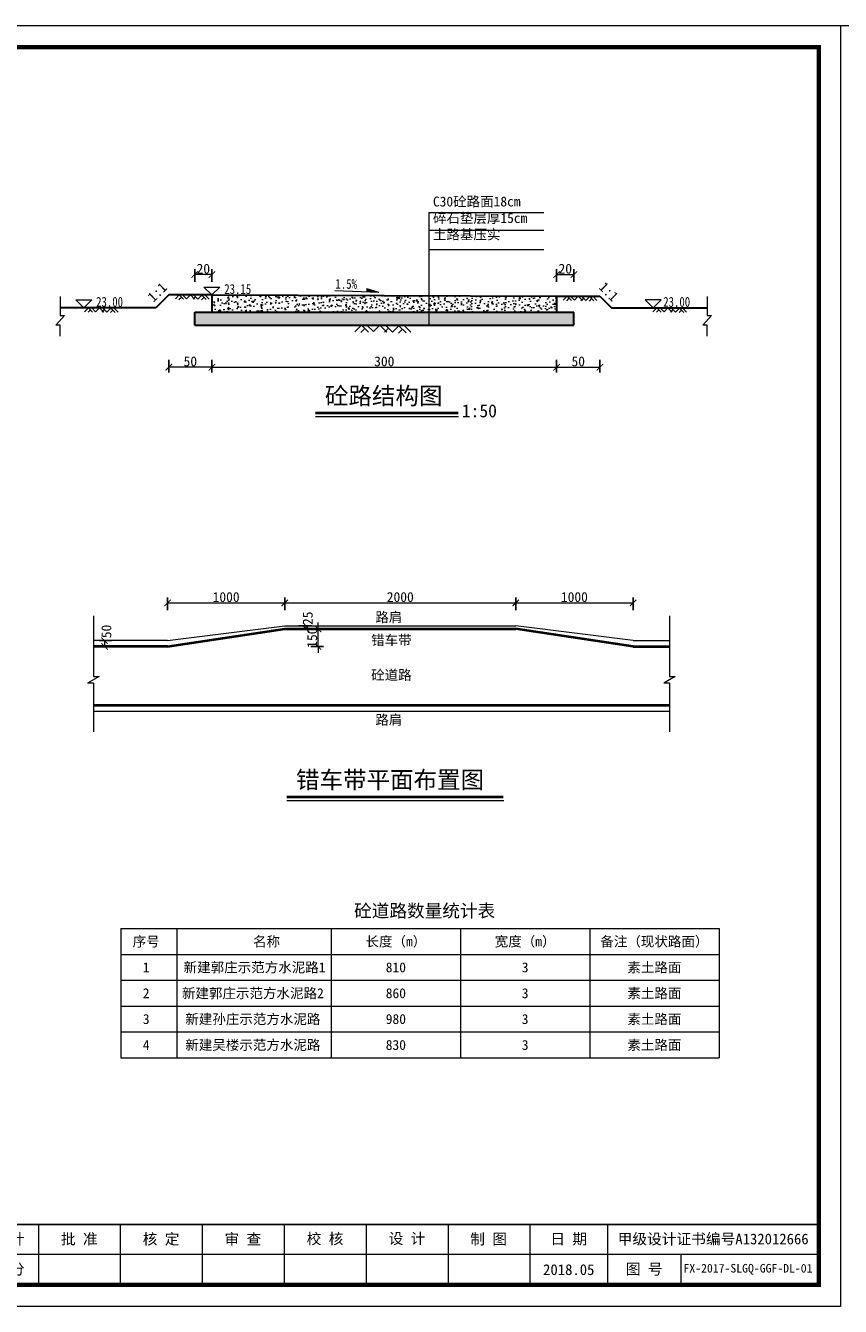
# Model space of a CAD drawing. Extents: x -27255 to 1448651, y 31034 to 8081248.
# Tile 30 of 198: x 583516 to 583705, y 3856468 to 3856765. Entities that reach past the tile are written whole.
import ezdxf
from ezdxf.enums import TextEntityAlignment as Align

# ---------------------------------------------------------------- set-up
doc = ezdxf.new("R2010")
doc.units = 0
doc.header["$PDMODE"] = 32
doc.header["$PDSIZE"] = 0.2
doc.layers.get('0').update_dxf_attribs({"linetype": 'CONTINUOUS'})
doc.layers.get('Defpoints').update_dxf_attribs({"linetype": 'CONTINUOUS'})
for name, color, linetype, lineweight in [('0.09标注线', 3, 'CONTINUOUS', 9), ('0.13填充', 8, 'CONTINUOUS', 9), ('0.13文字', 3, 'CONTINUOUS', 13), ('0.15黄', 50, 'CONTINUOUS', 15), ('0.30粗线', 7, 'CONTINUOUS', 30), ('图框', 7, 'CONTINUOUS', 20), ('文字', 7, 'CONTINUOUS', 15), ('粗实线', 1, 'CONTINUOUS', 40), ('细实线', 3, 'CONTINUOUS', 20)]:
    doc.layers.add(name, color=color, linetype=linetype, lineweight=lineweight)
doc.styles.add('-仿宋_GB2312', font='FangSong_GB2312.ttf')
doc.styles.add('LYJFS', font='times.ttf', dxfattribs={"width": 0.7})
doc.styles.add('仿宋', font='FangSong_GB2312.ttf', dxfattribs={"width": 0.7})
doc.styles.add('宋体', font='FangSong_GB2312.ttf')
doc.dimstyles.new('副本 (2) STANDARD', dxfattribs={"dimscale": 0, "dimtxt": 2.3, "dimasz": 1.5, "dimexe": 1.25, "dimexo": 1.5, "dimgap": 0.2, "dimtad": 1, "dimdec": 1, "dimzin": 0, "dimdsep": 46, "dimtxsty": '-仿宋_GB2312', "dimblk": 'ARCHTICK', "dimcen": 0.09, "dimadec": 0, "dimazin": 0, "dimtfac": 1, "dimtdec": 1, "dimtix": 1, "dimtmove": 2, "dimatfit": 3, "dimfxl": 1.7, "dimfxlon": 1, "dimtolj": 1, "dimtzin": 0, "dimlwd": 9, "dimarcsym": 0})
pattern_1 = [(50, (583555.6497, 3856695.6906), (2.73277, -0.239086), [0.28575, -3.14325]), (355, (583555.6497, 3856695.6906), (-0.52864, 2.86585), [0.2286, -2.5146]), (100.451, (583555.8774, 3856695.6707), (2.20414, 2.62675), [0.24285, -2.67135]), (46.184, (583555.6497, 3856696.4526), (4.06619, -0.63063), [0.42862, -4.71487]), (96.6356, (583555.9885, 3856696.4), (3.56106, 3.71138), [0.36428, -4.00702]), (351.184, (583555.6497, 3856696.4526), (3.56107, 3.71138), [0.3429, -3.7719]), (21, (583556.0307, 3856696.2621), (2.274223, -1.53398), [0.28575, -3.14325]), (326, (583556.0307, 3856696.262), (0.92703, 2.76282), [0.2286, -2.5146]), (71.4514, (583556.2202, 3856696.1343), (3.20125, 1.22884), [0.24285, -2.67135]), (37.5, (583555.6497, 3856695.6906), (0.046329, 1.268326), [0, -2.48412, 0, -2.5527, 0, -2.524125]), (7.5, (583555.6497, 3856695.6906), (1.002295, 1.502709), [0, -1.45542, 0, -2.42697, 0, -0.962025]), (327.5, (583554.8001, 3856695.6906), (2.033859, -0.085931), [0, -0.9525, 0, -2.9718, 0, -3.94335]), (317.5, (583554.419, 3856695.6906), (2.221938, 0.381397), [0, -1.23825, 0, -1.97358, 0, -2.80035])]

# ---------------------------------------------------------------- blocks, each defined once
blk = doc.blocks.new('_ARCHTICK')
at = {"color": 0, "linetype": 'ByBlock', "const_width": 0.15}
blk.add_lwpolyline([(-0.5, -0.5), (0.5, 0.5)], dxfattribs=at)
blk = doc.blocks.new('*D673')
at = {"layer": '0.09标注线', "color": 0, "lineweight": -2}
for p, q in [((583559.65, 3856687.61), (583559.65, 3856684.66)), ((583639.65, 3856687.61), (583639.65, 3856684.66))]:
    blk.add_line(p, q, dxfattribs=at)
at = {"layer": '0.09标注线', "color": 0, "lineweight": 9}
blk.add_line((583559.65, 3856685.91), (583639.65, 3856685.91), dxfattribs=at)
at = {"layer": 'Defpoints', "color": 0, "lineweight": 13}
for p in [(583559.65, 3856702.67), (583639.65, 3856702.38), (583639.65, 3856685.91)]:
    blk.add_point(p, dxfattribs=at)
at = {"layer": '0.09标注线', "color": 0, "lineweight": 9, "xscale": 1.5, "yscale": 1.5, "zscale": 1.5, "rotation": 180}
blk.add_blockref('_ARCHTICK', (583559.65, 3856685.91), dxfattribs=at)
at = {"layer": '0.09标注线', "color": 0, "lineweight": 9, "xscale": 1.5, "yscale": 1.5, "zscale": 1.5}
blk.add_blockref('_ARCHTICK', (583639.65, 3856685.91), dxfattribs=at)
at = {"layer": '0.09标注线', "color": 0, "insert": (583599.65, 3856687.26), "char_height": 2.3, "attachment_point": 5, "style": '-仿宋_GB2312'}
blk.add_mtext('\\A1;300', dxfattribs=at)
blk = doc.blocks.new('*D674')
at = {"layer": '0.09标注线', "color": 0, "lineweight": -2}
for p, q in [((583549.63, 3856687.61), (583549.63, 3856684.66)), ((583559.65, 3856687.61), (583559.65, 3856684.66))]:
    blk.add_line(p, q, dxfattribs=at)
at = {"layer": '0.09标注线', "color": 0, "lineweight": 9}
blk.add_line((583559.65, 3856685.91), (583549.63, 3856685.91), dxfattribs=at)
at = {"layer": 'Defpoints', "color": 0, "lineweight": 13}
for p in [(583549.63, 3856702.67), (583559.65, 3856702.67), (583549.63, 3856685.91)]:
    blk.add_point(p, dxfattribs=at)
at = {"layer": '0.09标注线', "color": 0, "lineweight": 9, "xscale": 1.5, "yscale": 1.5, "zscale": 1.5, "rotation": 180}
blk.add_blockref('_ARCHTICK', (583549.63, 3856685.91), dxfattribs=at)
at = {"layer": '0.09标注线', "color": 0, "lineweight": 9, "xscale": 1.5, "yscale": 1.5, "zscale": 1.5}
blk.add_blockref('_ARCHTICK', (583559.65, 3856685.91), dxfattribs=at)
at = {"layer": '0.09标注线', "color": 0, "insert": (583554.64, 3856687.26), "char_height": 2.3, "attachment_point": 5, "style": '-仿宋_GB2312'}
blk.add_mtext('\\A1;50', dxfattribs=at)
blk = doc.blocks.new('*D675')
at = {"layer": '0.09标注线', "color": 0, "lineweight": -2}
for p, q in [((583639.65, 3856687.61), (583639.65, 3856684.66)), ((583649.67, 3856687.61), (583649.67, 3856684.66))]:
    blk.add_line(p, q, dxfattribs=at)
at = {"layer": '0.09标注线', "color": 0, "lineweight": 9}
blk.add_line((583639.65, 3856685.91), (583649.67, 3856685.91), dxfattribs=at)
at = {"layer": 'Defpoints', "color": 0, "lineweight": 13}
for p in [(583639.65, 3856702.38), (583649.67, 3856702.38), (583649.67, 3856685.91)]:
    blk.add_point(p, dxfattribs=at)
at = {"layer": '0.09标注线', "color": 0, "lineweight": 9, "xscale": 1.5, "yscale": 1.5, "zscale": 1.5, "rotation": 180}
blk.add_blockref('_ARCHTICK', (583639.65, 3856685.91), dxfattribs=at)
at = {"layer": '0.09标注线', "color": 0, "lineweight": 9, "xscale": 1.5, "yscale": 1.5, "zscale": 1.5}
blk.add_blockref('_ARCHTICK', (583649.67, 3856685.91), dxfattribs=at)
at = {"layer": '0.09标注线', "color": 0, "insert": (583644.66, 3856687.26), "char_height": 2.3, "attachment_point": 5, "style": '-仿宋_GB2312'}
blk.add_mtext('\\A1;50', dxfattribs=at)
blk = doc.blocks.new('*D679')
at = {"layer": '0.09标注线', "color": 0, "lineweight": -2}
for p, q in [((583555.65, 3856705.71), (583555.65, 3856708.66)), ((583559.65, 3856705.71), (583559.65, 3856708.66))]:
    blk.add_line(p, q, dxfattribs=at)
at = {"layer": '0.09标注线', "color": 0, "lineweight": 9}
blk.add_line((583559.65, 3856707.41), (583555.65, 3856707.41), dxfattribs=at)
at = {"layer": 'Defpoints', "color": 0, "lineweight": 13}
for p in [(583555.65, 3856707.41), (583555.65, 3856698.67), (583559.65, 3856694.96)]:
    blk.add_point(p, dxfattribs=at)
at = {"layer": '0.09标注线', "color": 0, "lineweight": 9, "xscale": 1.5, "yscale": 1.5, "zscale": 1.5, "rotation": 180}
blk.add_blockref('_ARCHTICK', (583555.65, 3856707.41), dxfattribs=at)
at = {"layer": '0.09标注线', "color": 0, "lineweight": 9, "xscale": 1.5, "yscale": 1.5, "zscale": 1.5}
blk.add_blockref('_ARCHTICK', (583559.65, 3856707.41), dxfattribs=at)
at = {"layer": '0.09标注线', "color": 0, "insert": (583557.65, 3856708.76), "char_height": 2.3, "attachment_point": 5, "style": '-仿宋_GB2312'}
blk.add_mtext('\\A1;20', dxfattribs=at)
blk = doc.blocks.new('*D680')
at = {"layer": '0.09标注线', "color": 0, "lineweight": -2}
for p, q in [((583639.65, 3856705.71), (583639.65, 3856708.66)), ((583643.65, 3856705.71), (583643.65, 3856708.66))]:
    blk.add_line(p, q, dxfattribs=at)
at = {"layer": '0.09标注线', "color": 0, "lineweight": 9}
blk.add_line((583639.65, 3856707.41), (583643.65, 3856707.41), dxfattribs=at)
at = {"layer": 'Defpoints', "color": 0, "lineweight": 13}
for p in [(583643.65, 3856707.41), (583639.65, 3856698.67), (583643.65, 3856698.67)]:
    blk.add_point(p, dxfattribs=at)
at = {"layer": '0.09标注线', "color": 0, "lineweight": 9, "xscale": 1.5, "yscale": 1.5, "zscale": 1.5, "rotation": 180}
blk.add_blockref('_ARCHTICK', (583639.65, 3856707.41), dxfattribs=at)
at = {"layer": '0.09标注线', "color": 0, "lineweight": 9, "xscale": 1.5, "yscale": 1.5, "zscale": 1.5}
blk.add_blockref('_ARCHTICK', (583643.65, 3856707.41), dxfattribs=at)
at = {"layer": '0.09标注线', "color": 0, "insert": (583641.65, 3856708.76), "char_height": 2.3, "attachment_point": 5, "style": '-仿宋_GB2312'}
blk.add_mtext('\\A1;20', dxfattribs=at)
blk = doc.blocks.new('*D681')
at = {"layer": '0.09标注线', "color": 0, "lineweight": -2}
for p, q in [((583549.33, 3856629.52), (583549.33, 3856632.47)), ((583576.55, 3856629.52), (583576.55, 3856632.47))]:
    blk.add_line(p, q, dxfattribs=at)
at = {"layer": '0.09标注线', "color": 0, "lineweight": 9}
blk.add_line((583549.33, 3856631.22), (583576.55, 3856631.22), dxfattribs=at)
at = {"layer": 'Defpoints', "color": 0, "lineweight": 13}
for p in [(583576.55, 3856631.22), (583576.55, 3856625.87), (583549.33, 3856622.47)]:
    blk.add_point(p, dxfattribs=at)
at = {"layer": '0.09标注线', "color": 0, "lineweight": 9, "xscale": 1.5, "yscale": 1.5, "zscale": 1.5, "rotation": 180}
blk.add_blockref('_ARCHTICK', (583549.33, 3856631.22), dxfattribs=at)
at = {"layer": '0.09标注线', "color": 0, "lineweight": 9, "xscale": 1.5, "yscale": 1.5, "zscale": 1.5}
blk.add_blockref('_ARCHTICK', (583576.55, 3856631.22), dxfattribs=at)
at = {"layer": '0.09标注线', "color": 0, "insert": (583562.94, 3856632.57), "char_height": 2.3, "attachment_point": 5, "style": '-仿宋_GB2312'}
blk.add_mtext('\\A1;1000', dxfattribs=at)
blk = doc.blocks.new('*D682')
at = {"layer": '0.09标注线', "color": 0, "lineweight": -2}
for p, q in [((583576.55, 3856629.52), (583576.55, 3856632.47)), ((583630.16, 3856629.52), (583630.16, 3856632.47))]:
    blk.add_line(p, q, dxfattribs=at)
at = {"layer": '0.09标注线', "color": 0, "lineweight": 9}
blk.add_line((583576.55, 3856631.22), (583630.16, 3856631.22), dxfattribs=at)
at = {"layer": 'Defpoints', "color": 0, "lineweight": 13}
for p in [(583630.16, 3856631.22), (583576.55, 3856625.87), (583630.16, 3856625.87)]:
    blk.add_point(p, dxfattribs=at)
at = {"layer": '0.09标注线', "color": 0, "lineweight": 9, "xscale": 1.5, "yscale": 1.5, "zscale": 1.5, "rotation": 180}
blk.add_blockref('_ARCHTICK', (583576.55, 3856631.22), dxfattribs=at)
at = {"layer": '0.09标注线', "color": 0, "lineweight": 9, "xscale": 1.5, "yscale": 1.5, "zscale": 1.5}
blk.add_blockref('_ARCHTICK', (583630.16, 3856631.22), dxfattribs=at)
at = {"layer": '0.09标注线', "color": 0, "insert": (583603.36, 3856632.57), "char_height": 2.3, "attachment_point": 5, "style": '-仿宋_GB2312'}
blk.add_mtext('\\A1;2000', dxfattribs=at)
blk = doc.blocks.new('*D683')
at = {"layer": '0.09标注线', "color": 0, "lineweight": -2}
for p, q in [((583630.16, 3856629.52), (583630.16, 3856632.47)), ((583657.39, 3856629.52), (583657.39, 3856632.47))]:
    blk.add_line(p, q, dxfattribs=at)
at = {"layer": '0.09标注线', "color": 0, "lineweight": 9}
blk.add_line((583630.16, 3856631.22), (583657.39, 3856631.22), dxfattribs=at)
at = {"layer": 'Defpoints', "color": 0, "lineweight": 13}
for p in [(583657.39, 3856631.22), (583630.16, 3856625.87), (583657.39, 3856622.47)]:
    blk.add_point(p, dxfattribs=at)
at = {"layer": '0.09标注线', "color": 0, "lineweight": 9, "xscale": 1.5, "yscale": 1.5, "zscale": 1.5, "rotation": 180}
blk.add_blockref('_ARCHTICK', (583630.16, 3856631.22), dxfattribs=at)
at = {"layer": '0.09标注线', "color": 0, "lineweight": 9, "xscale": 1.5, "yscale": 1.5, "zscale": 1.5}
blk.add_blockref('_ARCHTICK', (583657.39, 3856631.22), dxfattribs=at)
at = {"layer": '0.09标注线', "color": 0, "insert": (583643.77, 3856632.57), "char_height": 2.3, "attachment_point": 5, "style": '-仿宋_GB2312'}
blk.add_mtext('\\A1;1000', dxfattribs=at)
blk = doc.blocks.new('*D684')
at = {"layer": '0.09标注线', "color": 0, "lineweight": 9}
for p, q in [((583584.27, 3856625.19), (583584.27, 3856626.69)), ((583584.27, 3856621.11), (583584.27, 3856625.19)), ((583584.27, 3856621.11), (583584.27, 3856619.61))]:
    blk.add_line(p, q, dxfattribs=at)
at = {"layer": '0.09标注线', "color": 0, "lineweight": -2}
for p, q in [((583582.57, 3856625.19), (583585.52, 3856625.19)), ((583582.57, 3856621.11), (583585.52, 3856621.11))]:
    blk.add_line(p, q, dxfattribs=at)
at = {"layer": 'Defpoints', "color": 0, "lineweight": 13}
for p in [(583576.55, 3856625.19), (583584.27, 3856625.19), (583549.33, 3856621.11)]:
    blk.add_point(p, dxfattribs=at)
at = {"layer": '0.09标注线', "color": 0, "lineweight": 9, "xscale": 1.5, "yscale": 1.5, "zscale": 1.5}
for p, rotation in [((583584.27, 3856625.19), 270), ((583584.27, 3856621.11), 90)]:
    blk.add_blockref('_ARCHTICK', p, dxfattribs=dict(at, rotation=rotation))
at = {"layer": '0.09标注线', "color": 0, "insert": (583582.92, 3856623.15), "char_height": 2.3, "attachment_point": 5, "rotation": 90, "style": '-仿宋_GB2312'}
blk.add_mtext('\\A1;150', dxfattribs=at)
blk = doc.blocks.new('*D685')
at = {"layer": '0.09标注线', "color": 0, "lineweight": -2}
for p, q in [((583579.78, 3856625.87), (583582.73, 3856625.87)), ((583579.78, 3856625.19), (583582.73, 3856625.19))]:
    blk.add_line(p, q, dxfattribs=at)
at = {"layer": '0.09标注线', "color": 0, "lineweight": 9}
blk.add_line((583581.48, 3856625.19), (583581.48, 3856625.87), dxfattribs=at)
at = {"layer": 'Defpoints', "color": 0, "lineweight": 13}
for p in [(583576.55, 3856625.87), (583576.55, 3856625.19), (583581.48, 3856625.87)]:
    blk.add_point(p, dxfattribs=at)
at = {"layer": '0.09标注线', "color": 0, "lineweight": 9, "xscale": 1.5, "yscale": 1.5, "zscale": 1.5}
for p, rotation in [((583581.48, 3856625.87), 90), ((583581.48, 3856625.19), 270)]:
    blk.add_blockref('_ARCHTICK', p, dxfattribs=dict(at, rotation=rotation))
at = {"layer": '0.09标注线', "color": 0, "insert": (583581.89, 3856627.66), "char_height": 2.3, "attachment_point": 5, "rotation": 90, "style": '-仿宋_GB2312'}
blk.add_mtext('\\A1;25', dxfattribs=at)
blk = doc.blocks.new('*D686')
at = {"layer": '0.09标注线', "color": 0, "lineweight": -2}
for p, q in [((583536.43, 3856622.47), (583533.48, 3856622.47)), ((583536.43, 3856621.11), (583533.48, 3856621.11))]:
    blk.add_line(p, q, dxfattribs=at)
at = {"layer": '0.09标注线', "color": 0, "lineweight": 9}
blk.add_line((583534.73, 3856622.47), (583534.73, 3856621.11), dxfattribs=at)
at = {"layer": 'Defpoints', "color": 0, "lineweight": 13}
for p in [(583534.73, 3856621.11), (583540.4, 3856621.11), (583540.73, 3856622.47)]:
    blk.add_point(p, dxfattribs=at)
at = {"layer": '0.09标注线', "color": 0, "lineweight": 9, "xscale": 1.5, "yscale": 1.5, "zscale": 1.5}
for p, rotation in [((583534.73, 3856622.47), 90), ((583534.73, 3856621.11), 270)]:
    blk.add_blockref('_ARCHTICK', p, dxfattribs=dict(at, rotation=rotation))
at = {"layer": '0.09标注线', "color": 0, "insert": (583535.15, 3856624.6), "char_height": 2.3, "attachment_point": 5, "rotation": 90, "style": '-仿宋_GB2312'}
blk.add_mtext('\\A1;50', dxfattribs=at)
blk = doc.blocks.new('d4trtg')
h = blk.add_hatch(color=152)
h.dxf.hatch_style = 1
h.paths.add_polyline_path([(654246.3, 3899725.4, 1), (654149.5, 3899725.4, 1)])
h.paths.add_polyline_path([(654244.7, 3899725.4, 1), (654151.1, 3899725.4, 1)], flags=16)
h = blk.add_hatch(color=152)
h.dxf.hatch_style = 1
edge = h.paths.add_edge_path()
edge.add_arc((654216.7, 3899701.1), 14.6, 43.3177, 70.37)
edge.add_arc((654202.9, 3899662.4), 55.7, 70.37, 84.5285)
edge.add_arc((654197.1, 3899601.1), 117.3, 84.5285, 95.1775)
edge.add_arc((654198.5, 3899704.1), 18.3, 111.7966, 130.9174, ccw=False)
edge.add_arc((654217.4, 3899656.7), 69.4, 98.8427, 111.7966, ccw=False)
edge.add_arc((654228.1, 3899588.1), 138.8, 95.2104, 98.8427, ccw=False)
edge.add_ellipse((654197.9, 3899728.3), major_axis=(-17.8, 0), ratio=0.877698, start_angle=172.6539, end_angle=176.913)
edge.add_arc((654213.8, 3899625), 102.6, 88.9999, 98.5227)
edge.add_arc((654209.9, 3899651.2), 76, 98.5227, 116.8491)
edge.add_arc((654181.1, 3899708), 12.3, 116.8491, 139.2901)
edge.add_arc((654173.3, 3899714.8), 1.96, 139.2901, 263.0506)
edge.add_arc((654175.1, 3899729.8), 17.1, 263.0506, 272.1363)
edge.add_arc((654186.8, 3899416.6), 296.4, 88.4627, 92.1363, ccw=False)
edge.add_arc((654193.4, 3899661.8), 51, 68.0711, 88.4627, ccw=False)
edge.add_arc((654234.5, 3899496.1), 214.2, 95.9129, 98.7952)
edge.add_arc((654220.8, 3899584.5), 124.7, 98.7952, 117.8497)
edge.add_arc((654806.2, 3897318.9), 2461.6, 104.7704, 105.1579, ccw=False)
edge.add_line((654178.6, 3899699.1), (654170.6, 3899695.8))
edge.add_arc((654384.3, 3898723.5), 995.6, 100.9063, 102.3983, ccw=False)
edge.add_line((654196, 3899701.1), (654189.9, 3899699.2))
edge.add_arc((654166.8, 3899985.3), 287, 274.6178, 279.6944)
edge.add_arc((654207.4, 3899747.5), 45.8, 279.6944, 287.6119)
edge.add_arc((654216.2, 3899719.6), 16.5, 287.6119, 311.5141)
edge.add_arc((654225.4, 3899709.3), 2.75, 311.5141, 403.3177)
edge = h.paths.add_edge_path()
edge.add_arc((654242.1, 3899736.8), 20.7, 138.9742, 204.1181, ccw=False)
edge.add_line((654226.5, 3899750.4), (654209.6, 3899750.4))
edge.add_line((654209.6, 3899750.4), (654209.6, 3899756.2))
edge.add_line((654209.6, 3899756.2), (654186.2, 3899756.2))
edge.add_line((654186.2, 3899756.2), (654186.2, 3899750.4))
edge.add_line((654186.2, 3899750.4), (654169.3, 3899750.4))
edge.add_arc((654153.7, 3899736.8), 20.7, -24.1181, 41.0258, ccw=False)
edge.add_arc((654138.3, 3899743.7), 37.5, 314.3441, 335.8819, ccw=False)
edge.add_arc((654157.8, 3899747.2), 31.1, 282.3877, 290.1466)
edge.add_arc((654127.2, 3899830.8), 120.1, 290.1466, 296.6495)
edge.add_ellipse((654197.9, 3899728.3), major_axis=(-17.8, 0), ratio=0.877698, start_angle=176.913, end_angle=378.3747, ccw=False)
edge.add_ellipse((654197.9, 3899728.3), major_axis=(-17.8, 0), ratio=0.877698, start_angle=172.6539, end_angle=176.913, ccw=False)
edge.add_ellipse((654197.9, 3899728.3), major_axis=(-17.8, 0), ratio=0.877698, start_angle=161.6253, end_angle=172.6539, ccw=False)
edge.add_arc((654268.6, 3899830.8), 120.1, 243.3505, 249.8534)
edge.add_arc((654238, 3899747.2), 31.1, 249.8534, 257.6123)
edge.add_arc((654257.5, 3899743.7), 37.5, 204.1181, 225.6559, ccw=False)
at = {"lineweight": 0}
for p, q in [((653868.4, 3899605.3), (653868.4, 3902577.3)), ((653868.4, 3902577.3), (658071.2, 3902577.3)), ((658071.2, 3902577.3), (658071.2, 3899605.3)), ((658021.2, 3899725.4), (655949.8, 3899725.4)), ((658071.2, 3899605.3), (653868.4, 3899605.3))]:
    blk.add_line(p, q, dxfattribs=at)
for p, q in [((654118.6, 3902527.3), (653938.4, 3902527.3)), ((653938.4, 3902527.3), (653938.4, 3901506.6)), ((653998.5, 3902527.3), (653998.5, 3901506.6)), ((654058.5, 3902527.3), (654058.5, 3901506.6)), ((654118.6, 3902357.2), (653938.4, 3902357.2)), ((654118.6, 3902187.1), (653938.4, 3902187.1)), ((654118.6, 3902017), (653938.4, 3902017)), ((654118.6, 3901846.8), (653938.4, 3901846.8)), ((654118.6, 3901676.7), (653938.4, 3901676.7)), ((654118.6, 3901506.6), (653938.4, 3901506.6)), ((655049.2, 3899795.5), (655049.2, 3899655.4)), ((655399.4, 3899795.5), (655399.4, 3899655.4)), ((655949.8, 3899795.5), (655949.8, 3899655.4)), ((656210, 3899795.5), (656210, 3899655.4)), ((656400.1, 3899795.5), (656400.1, 3899655.4)), ((656590.2, 3899795.5), (656590.2, 3899655.4)), ((656780.4, 3899795.5), (656780.4, 3899655.4)), ((656970.5, 3899795.5), (656970.5, 3899655.4)), ((657160.6, 3899795.5), (657160.6, 3899655.4)), ((657350.8, 3899795.5), (657350.8, 3899655.4)), ((657530.9, 3899795.5), (657530.9, 3899655.4)), ((657701, 3899725.4), (657701, 3899655.4))]:
    blk.add_line(p, q)
at = {"lineweight": 0, "const_width": 10}
blk.add_lwpolyline([(654118.6, 3902527.3), (658021.2, 3902527.3), (658021.2, 3899655.4), (654118.6, 3899655.4)], close=True, dxfattribs=at)
at = {"lineweight": 0, "const_width": 4}
blk.add_lwpolyline([(658021.2, 3899795.5), (654118.6, 3899795.5)], dxfattribs=at)
at = {"color": 152}
for points in [[(654181.1, 3899723.4, -0.028382), (654168.5, 3899718, -0.033867), (654164.5, 3899716.8, 0.094254), (654172.5, 3899728.3, 0.292155), (654169.3, 3899750.4), (654186.2, 3899750.4), (654186.2, 3899756.2), (654209.6, 3899756.2), (654209.6, 3899750.4), (654226.5, 3899750.4, 0.292155), (654223.3, 3899728.3, 0.094254), (654231.3, 3899716.8, -0.033867), (654227.2, 3899718, -0.028382), (654214.7, 3899723.4)], [(654215.6, 3899727.5, 0.041575), (654198.6, 3899726.4, 0.080135), (654175.6, 3899719, 0.098231), (654171.8, 3899716.1, 0.59944), (654173, 3899712.9, 0.039664), (654175.8, 3899712.7, -0.01603), (654194.8, 3899712.8, -0.08921), (654212.4, 3899709.2, 0.012577), (654201.8, 3899707.8, 0.083333), (654162.5, 3899694.8, -0.001691), (654178.6, 3899699.1), (654170.6, 3899695.8, -0.00651), (654196, 3899701.1), (654189.9, 3899699.2, 0.022155), (654215.1, 3899702.4, 0.03456), (654221.2, 3899703.9, 0.104673), (654227.2, 3899707.2, 0.423464), (654227.4, 3899711.2, 0.118589), (654221.6, 3899714.9, 0.061857), (654208.2, 3899717.9, 0.046498), (654186.5, 3899718, -0.083624), (654191.7, 3899721.1, -0.056582), (654206.8, 3899725.3, -0.015851), (654215.5, 3899726.3)]]:
    blk.add_lwpolyline(points, format="xyb", dxfattribs=at)
for radius in [48.4, 46.8]:
    blk.add_circle((654197.9, 3899725.4), radius, dxfattribs=at)
blk.add_arc((654217.4, 3899656.7), 69.4, 98.8427, 111.7966, dxfattribs=at)
for start_param, end_param in [(2.820893, 6.603885), (3.013378, 3.087714)]:
    blk.add_ellipse((654197.9, 3899728.3), major_axis=(-17.8, 0), ratio=0.877698, start_param=start_param, end_param=end_param, dxfattribs=at)
at = {"style": '宋体'}
for s, height, width, p in [('江苏省水利勘测设计研究院有限公司', 37.525, 0.9, (654640.2, 3899742.9)), ('丰县四联河灌区节水配套改造项目', 18.012, 0.75, (655225.5, 3899732.3)), ('Jiangsu Surveying and Design Institute of Water Resources Co., Ltd.', 20.014, 0.8, (654638.5, 3899695.5))]:
    blk.add_text(s, height=height, dxfattribs=dict(at, width=width)).set_placement(p, align=Align.MIDDLE)
at = {"style": 'LYJFS'}
for s, p in [('（阶段）', (656038.2, 3899760.4)), ('（专业）', (656038.2, 3899690.4))]:
    blk.add_text(s, height=25.02, dxfattribs=at).set_placement(p, align=Align.MIDDLE_CENTER)
at = {"style": '仿宋'}
blk.add_text('2018.05', height=25.02, dxfattribs=at).set_placement((657440.8, 3899690.4), align=Align.MIDDLE)
at = {"rotation": 90}
for s, insert, char_height, attachment_point, style in [('日 期', (653968.5, 3901931.9), 25.02, 5, '宋体'), ('会签者', (653968.5, 3901761.8), 25.02, 5, '宋体'), ('会签专业', (653968.5, 3901591.7), 25.02, 5, '宋体'), ('江苏省水利勘测设计研究院有限公司\\P地址：扬州市吉安路209号吉安大厦1号楼  邮编：225127\\P电话：0514-87860116  传真：0514-87889101\\P声明：未经授权，不得翻印、传播或它用。', (654101.5, 3899654.5), 20.014, 7, '仿宋')]:
    blk.add_mtext(s, dxfattribs=dict(at, insert=insert, char_height=char_height, attachment_point=attachment_point, style=style))
at = {"attachment_point": 5, "style": '宋体'}
for s, insert, char_height in [('校 核', (656875.1, 3899760.9), 25.02), ('设 计', (657065.3, 3899761.4), 25.02), ('设计', (656144, 3899760.4), 25.02), ('批 准', (656305, 3899760.4), 25.02), ('核 定', (656494.6, 3899760.2), 25.02), ('审 查', (656684.6, 3899760.2), 25.02), ('制 图', (657254.9, 3899760.2), 25.02), ('日 期', (657440.8, 3899760.4), 25.02), ('甲级设计证书编号A132012666', (657776, 3899760.4), 25.017), ('部分', (656144, 3899690.4), 25.02), ('图 号', (657615.9, 3899690.4), 25.02)]:
    blk.add_mtext(s, dxfattribs=dict(at, insert=insert, char_height=char_height))

msp = doc.modelspace()

# ---------------------------------------------------------------- hatches: boundary and pattern name
at = {"layer": '0.09标注线'}
msp.add_hatch(color=7, dxfattribs=at).paths.add_polyline_path([(583598.40834, 3856703.24859), (583595.5616, 3856703.36515), (583595.59049, 3856704.07085)])
at = {"layer": '0.13填充'}
h = msp.add_hatch(dxfattribs=at)
h.set_pattern_fill('AR-CONC', scale=0.015, style=0)
h.set_pattern_definition(pattern_1)
h.paths.add_polyline_path([(583599.64969, 3856698.67132), (583599.64969, 3856702.528), (583559.64969, 3856702.67132), (583559.64969, 3856698.67132)])
h = msp.add_hatch(dxfattribs=at)
h.set_pattern_fill('AR-CONC', scale=0.015, style=0)
h.set_pattern_definition(pattern_1)
h.paths.add_polyline_path([(583639.64969, 3856698.67132), (583639.64969, 3856702.38469), (583599.64969, 3856702.528), (583599.64969, 3856698.67132)])
at = {"layer": '细实线', "linetype": 'Continuous'}
h = msp.add_hatch(dxfattribs=at)
h.set_pattern_fill('GRAVEL', scale=0.1, style=0)
h.set_pattern_definition([(228.0128, (583557.47849, 3856697.49796), (-20.32001727, -22.8600281), [0.34172, -33.8305]), (184.9697, (583557.24989, 3856697.24396), (30.4800493, 2.53998208), [0.586405, -58.054]), (132.5104, (583556.66569, 3856697.19316), (25.39998152, -27.9400273), [0.41348, -40.9347]), (267.2737, (583555.67509, 3856696.55816), (2.53998897, 50.79998365), [0.534005, -52.8664]), (292.8337, (583555.64969, 3856696.02476), (-12.70003606, 30.48001733), [0.523634, -51.8398]), (357.2737, (583555.85289, 3856695.54216), (-50.79998365, 2.53998897), [0.534005, -52.8664]), (37.6942, (583556.38629, 3856695.516755), (-33.02002086, -25.39997736), [0.706194, -69.9131]), (72.2553, (583556.94509, 3856695.94856), (17.78003557, 55.88001621), [0.66672, -66.0053]), (121.4296, (583557.14829, 3856696.58356), (-20.32000524, 33.01996116), [0.535813, -53.0455]), (175.2364, (583556.8689, 3856697.04076), (27.93997805, -2.53997616), [0.611713, -29.9739]), (222.3974, (583556.25929, 3856697.091555), (-30.48000092, -27.93996365), [0.791078, -78.3168]), (138.8141, (583558.1897, 3856696.53276), (-17.7799887, 15.23997656), [0.270005, -26.7306]), (171.4692, (583557.98649, 3856696.71056), (33.0199496, -5.0800128), [0.51368, -50.8546]), (225, (583557.4785, 3856696.7868), (-5e-16, -2.54), [0.35921, -3.23289]), (203.1986, (583557.3007, 3856697.09156), (12.7000428, 5.0800223), [0.19344, -19.1506]), (291.8014, (583557.1229, 3856697.01536), (-2.5400018, 7.620005), [0.273566, -13.4048]), (30.9638, (583557.2245, 3856696.76136), (7.619992, 5.080004), [0.44432, -14.3663]), (161.5651, (583557.6055, 3856696.98996), (5.080002, -2.539996), [0.32129, -7.7109]), (16.3895, (583555.64969, 3856697.01536), (25.40001401, 7.61998415), [0.45009, -44.5588]), (70.3462, (583556.08149, 3856697.14236), (-10.1599717, -27.9399605), [0.3776, -37.3822]), (293.1986, (583557.6055, 3856697.49796), (-5.0800223, 12.7000428), [0.38688, -18.9572]), (343.6105, (583557.75789, 3856697.14236), (-25.40001401, 7.61998415), [0.45009, -44.5588]), (339.444, (583555.6497, 3856695.44056), (-12.7000158, 5.0799938), [0.434035, -21.2677]), (294.7751, (583556.05609, 3856695.28816), (-12.6999704, 27.93998703), [0.36367, -36.0036]), (66.8014, (583557.6309, 3856694.95796), (5.0800223, 12.7000428), [0.38688, -18.9572]), (17.354, (583557.78329, 3856695.31356), (-33.02000178, -10.15998468), [0.425783, -42.1524]), (69.444, (583556.3863, 3856694.95796), (-5.0799938, -12.7000158), [0.21702, -21.4848]), (101.3099, (583557.4785, 3856694.95796), (-2.5399875, 10.1599675), [0.129515, -12.822]), (165.9638, (583557.4531, 3856695.08496), (7.6200054, -2.5399956), [0.523634, -9.94905]), (186.009, (583556.94509, 3856695.21196), (25.39996254, 2.53999407), [0.485267, -48.0414]), (303.6901, (583557.2245, 3856696.53276), (-2.540001, 5.079995), [0.366324, -8.79178]), (353.1572, (583557.42769, 3856696.22796), (43.18001786, -5.08002275), [0.639557, -63.316]), (60.9454, (583558.0627, 3856696.15176), (-10.1599764, -17.7799576), [0.26151, -25.8894]), (90, (583558.1897, 3856696.3804), (-2.54, 2.54), [0.1524, -2.3876]), (120.2564, (583556.89429, 3856695.28816), (10.15997847, -17.77999103), [0.352867, -34.9339]), (48.0128, (583556.71649, 3856695.59296), (20.32001727, 22.8600281), [0.683443, -33.4888]), (0, (583557.1737, 3856696.101), (2.54, 2.54), [0.6604, -1.8796]), (325.3048, (583557.83409, 3856696.10096), (-25.399956, 17.7800017), [0.40161, -39.7593]), (254.0546, (583558.1643, 3856695.87236), (-2.5400065, -10.1600242), [0.36983, -18.1217]), (207.646, (583558.06269, 3856695.51676), (-48.25998305, -25.40001597), [0.602145, -59.6125]), (175.4261, (583557.52929, 3856695.23736), (-33.0200076, 2.53998771), [0.63703, -63.0658]), (175.4261, (583557.52929, 3856695.23736), (-33.0200076, 2.53998771), [0.63703, -63.0658])])
h.paths.add_polyline_path([(583555.64969, 3856695.67132), (583609.9838, 3856695.67132), (583609.9838, 3856698.67132), (583555.64969, 3856698.67132)])
h.paths.add_polyline_path([(583609.9838, 3856695.67132), (583643.64969, 3856695.67132), (583643.64969, 3856698.67132), (583609.9838, 3856698.67132)])

# ---------------------------------------------------------------- linework, layer by layer
at = {"layer": '0.09标注线', "color": 7}
for p, q in [((583557.79474, 3856704.52627), (583561.50464, 3856704.52627)), ((583559.64969, 3856702.67132), (583557.79474, 3856704.52627)), ((583561.50464, 3856704.52627), (583559.64969, 3856702.67132)), ((583595.61247, 3856704.14272), (583595.56552, 3856703.438)), ((583598.40834, 3856703.24859), (583595.59049, 3856704.07085)), ((583524.42796, 3856702.34226), (583524.42797, 3856697.89279)), ((583528.04505, 3856701.54558), (583531.75494, 3856701.54558)), ((583529.9, 3856699.69064), (583528.04505, 3856701.54558)), ((583531.75494, 3856701.54558), (583529.9, 3856699.69064)), ((583598.40834, 3856703.24859), (583588.161, 3856703.66818)), ((583663.8716, 3856701.54558), (583660.1617, 3856701.54558)), ((583660.1617, 3856701.54558), (583662.01665, 3856699.69064)), ((583662.01665, 3856699.69064), (583663.8716, 3856701.54558)), ((583674.58477, 3856702.34226), (583674.58478, 3856697.89279)), ((583525.42797, 3856697.89279), (583523.42797, 3856695.64918)), ((583524.42797, 3856697.89279), (583525.42797, 3856697.89279)), ((583675.58478, 3856697.89279), (583673.58478, 3856695.64918)), ((583674.58478, 3856697.89279), (583675.58478, 3856697.89279)), ((583524.42797, 3856695.64918), (583523.42797, 3856695.64918)), ((583524.42797, 3856693.08715), (583524.42797, 3856695.64918)), ((583674.58478, 3856695.64918), (583673.58478, 3856695.64918)), ((583674.58478, 3856693.08715), (583674.58478, 3856695.64918)), ((583532.13112, 3856628.23222), (583532.13112, 3856614.16996)), ((583665.83952, 3856628.23222), (583665.83953, 3856614.16996)), ((583533.46446, 3856614.16996), (583530.79779, 3856612.59403)), ((583532.13113, 3856612.59403), (583530.79779, 3856612.59403)), ((583532.13112, 3856614.16996), (583533.46446, 3856614.16996)), ((583532.13112, 3856612.59403), (583532.13113, 3856601.27639)), ((583667.17287, 3856614.16996), (583664.5062, 3856612.59403)), ((583665.83953, 3856612.59403), (583664.5062, 3856612.59403)), ((583665.83953, 3856614.16996), (583667.17287, 3856614.16996)), ((583665.83953, 3856612.59403), (583665.83953, 3856601.27639)), ((583538.49136, 3856555.65043), (583538.49136, 3856525.65043)), ((583551.46292, 3856555.65043), (583551.46292, 3856525.65043)), ((583587.33335, 3856555.65043), (583587.33335, 3856525.65043)), ((583617.33335, 3856555.65043), (583617.33335, 3856525.65043)), ((583647.33335, 3856555.65043), (583647.33335, 3856525.65043)), ((583538.49136, 3856549.65043), (583677.33335, 3856549.65043)), ((583538.49136, 3856543.65043), (583677.33335, 3856543.65043)), ((583538.49136, 3856537.65043), (583677.33335, 3856537.65043)), ((583538.49136, 3856531.65043), (583677.33335, 3856531.65043)), ((583538.49136, 3856525.65043), (583677.33335, 3856525.65043))]:
    msp.add_line(p, q, dxfattribs=at)
msp.add_lwpolyline([(583538.49136, 3856555.65043), (583677.33335, 3856555.65043), (583677.33335, 3856525.65043)], dxfattribs=at)
at = {"layer": '0.13填充', "color": 7, "lineweight": 40, "ltscale": 0.005}
for p, q in [((583583.71107, 3856675.32928), (583616.79531, 3856675.32928)), ((583577.00238, 3856586.24366), (583627.25015, 3856586.24366))]:
    msp.add_line(p, q, dxfattribs=at)
at = {"layer": '0.13填充', "color": 7, "ltscale": 0.005}
for p, q in [((583583.71107, 3856674.48643), (583616.85992, 3856674.48643)), ((583577.00238, 3856585.40081), (583627.40558, 3856585.40081))]:
    msp.add_line(p, q, dxfattribs=at)
at = {"layer": '0.13填充', "color": 7}
for p, q in [((583549.32841, 3856622.47043), (583576.55119, 3856625.87327)), ((583576.55119, 3856625.87327), (583630.16258, 3856625.87327)), ((583657.38536, 3856622.47043), (583630.16258, 3856625.87327)), ((583549.32841, 3856622.47043), (583532.13112, 3856622.47043)), ((583657.38536, 3856622.47043), (583665.83952, 3856622.47043)), ((583665.83953, 3856606.05631), (583532.13112, 3856606.05631))]:
    msp.add_line(p, q, dxfattribs=at)
at = {"layer": '0.13文字', "linetype": 'Continuous', "lineweight": 13}
msp.add_line((580415.31934, 3856765.18035), (587865.89025, 3856765.18035), dxfattribs=at)
at = {"layer": '0.15黄', "color": 7}
for p, q in [((583551.16432, 3856701.76068), (583552.07497, 3856702.67132)), ((583552.00136, 3856701.63571), (583552.55597, 3856702.19032)), ((583553.06171, 3856701.68458), (583552.07497, 3856702.67132)), ((583553.74071, 3856701.77357), (583552.84297, 3856702.67132)), ((583553.74071, 3856701.77357), (583554.63846, 3856702.67132)), ((583555.62521, 3856701.68458), (583554.63846, 3856702.67132)), ((583555.26929, 3856701.69928), (583555.8239, 3856702.25388)), ((583556.39321, 3856701.68458), (583555.40646, 3856702.67132)), ((583556.39321, 3856701.68458), (583557.30385, 3856702.59522)), ((583557.23024, 3856701.55961), (583557.78485, 3856702.11422)), ((583558.29059, 3856701.60847), (583557.30385, 3856702.59522)), ((583558.9696, 3856701.69747), (583558.07185, 3856702.59522)), ((583641.18678, 3856701.47404), (583642.09742, 3856702.38469)), ((583642.02381, 3856701.34908), (583642.57842, 3856701.90369)), ((583643.08417, 3856701.39794), (583642.09742, 3856702.38469)), ((583643.76317, 3856701.48694), (583642.86542, 3856702.38469)), ((583643.76317, 3856701.48694), (583644.66092, 3856702.38469)), ((583645.64766, 3856701.39794), (583644.66092, 3856702.38469)), ((583645.29175, 3856701.41264), (583645.84635, 3856701.96725)), ((583646.41566, 3856701.39794), (583645.42892, 3856702.38469)), ((583646.41566, 3856701.39794), (583647.32631, 3856702.30858)), ((583647.2527, 3856701.27298), (583647.8073, 3856701.82758)), ((583648.31305, 3856701.32184), (583647.32631, 3856702.30858)), ((583648.99205, 3856701.41084), (583648.09431, 3856702.30858)), ((583530.06312, 3856698.77999), (583530.97376, 3856699.69064)), ((583530.90015, 3856698.65503), (583531.45476, 3856699.20964)), ((583531.96051, 3856698.70389), (583530.97376, 3856699.69064)), ((583532.63951, 3856698.79289), (583531.74176, 3856699.69064)), ((583532.63951, 3856698.79289), (583533.53726, 3856699.69064)), ((583534.524, 3856698.70389), (583533.53726, 3856699.69064)), ((583534.16809, 3856698.71859), (583534.72269, 3856699.2732)), ((583535.292, 3856698.70389), (583534.30526, 3856699.69064)), ((583535.292, 3856698.70389), (583536.20265, 3856699.61454)), ((583536.12904, 3856698.57893), (583536.68364, 3856699.13354)), ((583537.18939, 3856698.62779), (583536.20265, 3856699.61454)), ((583537.86839, 3856698.71679), (583536.97065, 3856699.61454)), ((583662.00135, 3856698.77999), (583662.91199, 3856699.69064)), ((583662.83838, 3856698.65503), (583663.39299, 3856699.20964)), ((583663.89874, 3856698.70389), (583662.91199, 3856699.69064)), ((583664.57774, 3856698.79289), (583663.67999, 3856699.69064)), ((583664.57774, 3856698.79289), (583665.47549, 3856699.69064)), ((583666.46223, 3856698.70389), (583665.47549, 3856699.69064)), ((583666.10631, 3856698.71859), (583666.66092, 3856699.2732)), ((583667.23023, 3856698.70389), (583666.24349, 3856699.69064)), ((583667.23023, 3856698.70389), (583668.14087, 3856699.61454)), ((583668.06726, 3856698.57893), (583668.62187, 3856699.13354)), ((583669.12762, 3856698.62779), (583668.14087, 3856699.61454)), ((583669.80662, 3856698.71679), (583668.90887, 3856699.61454)), ((583592.82689, 3856694.15358), (583594.34463, 3856695.67132)), ((583595.98921, 3856694.02675), (583594.34463, 3856695.67132)), ((583597.12088, 3856694.17508), (583595.62463, 3856695.67132)), ((583597.12088, 3856694.17508), (583598.61712, 3856695.67132)), ((583600.2617, 3856694.02675), (583598.61712, 3856695.67132)), ((583599.6685, 3856694.05125), (583600.59285, 3856694.97559)), ((583601.5417, 3856694.02675), (583599.89712, 3856695.67132)), ((583601.5417, 3856694.02675), (583603.05944, 3856695.54448)), ((583604.70401, 3856693.89991), (583603.05944, 3856695.54448)), ((583605.83568, 3856694.04824), (583604.33944, 3856695.54448)), ((583594.22195, 3856693.94531), (583595.1463, 3856694.86966)), ((583602.93675, 3856693.81847), (583603.8611, 3856694.74282))]:
    msp.add_line(p, q, dxfattribs=at)
at = {"layer": '0.30粗线', "color": 7}
for p, q in [((583549.62723, 3856702.67132), (583546.64655, 3856699.69064)), ((583559.64969, 3856702.67132), (583549.62723, 3856702.67132)), ((583559.64969, 3856702.67132), (583559.64969, 3856698.67132)), ((583559.64969, 3856702.67132), (583639.64969, 3856702.38469)), ((583639.64969, 3856702.38469), (583639.64969, 3856698.67132)), ((583639.64969, 3856702.38469), (583649.67215, 3856702.38469)), ((583649.67215, 3856702.38469), (583652.36619, 3856699.69064)), ((583546.64655, 3856699.69064), (583524.42797, 3856699.69064)), ((583555.64969, 3856695.67132), (583555.64969, 3856698.67132)), ((583555.64969, 3856698.67132), (583643.64969, 3856698.67132)), ((583643.64969, 3856695.67132), (583643.64969, 3856698.67132)), ((583652.36619, 3856699.69064), (583674.58478, 3856699.69064)), ((583555.64969, 3856695.67132), (583643.64969, 3856695.67132))]:
    msp.add_line(p, q, dxfattribs=at)
at = {"layer": '粗实线', "color": 7}
for p, q in [((583549.32841, 3856621.10929), (583576.55119, 3856625.19271)), ((583576.55119, 3856625.19271), (583630.16258, 3856625.19271)), ((583657.38536, 3856621.10929), (583630.16258, 3856625.19271)), ((583549.32841, 3856621.10929), (583532.13112, 3856621.10929)), ((583657.38536, 3856621.10929), (583665.83953, 3856621.10929)), ((583665.83953, 3856607.41745), (583532.13112, 3856607.41745))]:
    msp.add_line(p, q, dxfattribs=at)
at = {"layer": '细实线', "color": 7, "lineweight": 13}
for p, q in [((583609.9838, 3856721.84625), (583636.69418, 3856721.84625)), ((583609.9838, 3856721.84625), (583609.9838, 3856695.67132)), ((583609.9838, 3856717.68193), (583636.69418, 3856717.68193)), ((583609.9838, 3856713.19747), (583636.69418, 3856713.19747))]:
    msp.add_line(p, q, dxfattribs=at)

# ---------------------------------------------------------------- block references
at = {"layer": '图框', "xscale": 0.09999999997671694, "yscale": 0.1000000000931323, "zscale": 0.1}
msp.add_blockref('d4trtg', (517898.37557, 3466507.44637), dxfattribs=at)

# ---------------------------------------------------------------- texts
at = {"layer": '0.09标注线', "color": 7, "style": '-仿宋_GB2312', "width": 0.8}
for s, p in [('23.15', (583562.5181, 3856702.91431)), ('1.5%%%', (583588.31353, 3856704.10619)), ('23.00', (583532.76841, 3856699.93363)), ('23.00', (583664.38693, 3856699.93363))]:
    msp.add_text(s, height=2.296, dxfattribs=at).set_placement(p)
at = {"layer": '0.09标注线', "color": 7, "style": '-仿宋_GB2312'}
for s, height, p in [('路肩', 2.296, (583597.57099, 3856626.75925)), ('错车带', 2.296, (583596.59852, 3856621.4331)), ('砼道路 ', 2.296, (583596.59852, 3856613.35771)), ('路肩', 2.296, (583597.57099, 3856602.95424)), ('砼道路数量统计表', 3, (583592.65287, 3856558.28471))]:
    msp.add_text(s, height=height, dxfattribs=at).set_placement(p)
for s, p in [('序号', (583544.38962, 3856552.65043)), ('名称', (583572.33335, 3856552.65043)), ('长度（m）', (583602.33335, 3856552.65043)), ('宽度（m）', (583632.33335, 3856552.65043)), ('备注（现状路面）', (583662.33335, 3856552.65043)), ('1', (583544.38962, 3856546.65043)), ('新建郭庄示范方水泥路1', (583569.54104, 3856546.65043)), ('810', (583602.33335, 3856546.65043)), ('3', (583632.33335, 3856546.65043)), ('素土路面', (583662.33335, 3856546.65043)), ('2', (583544.38962, 3856540.65043)), ('新建郭庄示范方水泥路2', (583569.14486, 3856540.65043)), ('860', (583602.33335, 3856540.65043)), ('3', (583632.33335, 3856540.65043)), ('素土路面', (583662.33335, 3856540.65043)), ('3', (583544.38962, 3856534.65043)), ('新建孙庄示范方水泥路', (583569.14486, 3856534.65043)), ('980', (583602.33335, 3856534.65043)), ('3', (583632.33335, 3856534.65043)), ('素土路面', (583662.33335, 3856534.65043)), ('4', (583544.38962, 3856528.65043)), ('新建吴楼示范方水泥路', (583569.14486, 3856528.65043)), ('830', (583602.33335, 3856528.65043)), ('3', (583632.33335, 3856528.65043)), ('素土路面', (583662.33335, 3856528.65043))]:
    msp.add_text(s, height=2.3, dxfattribs=at).set_placement(p, align=Align.MIDDLE_CENTER)
at = {"layer": '0.09标注线', "color": 7, "insert": (583610.93832, 3856725.51194), "char_height": 2.296, "width": 33.1197884, "attachment_point": 1, "style": '-仿宋_GB2312'}
msp.add_mtext('C30砼路面18cm\\P碎石垫层厚15cm\\P土路基压实', dxfattribs=at)
at = {"layer": '0.13文字', "linetype": 'Continuous', "lineweight": 13, "insert": (583669.08955, 3856477.83225), "char_height": 2, "width": 41.6631828, "attachment_point": 1, "style": 'LYJFS'}
msp.add_mtext('{\\fFangSong_GB2312|b0|i0|c134|p49;\\W1;\\C7;FX-2017-SLGQ-GGF-DL-01}', dxfattribs=at)
at = {"layer": '文字', "color": 7, "attachment_point": 1, "style": '-仿宋_GB2312'}
for s, insert, char_height, width in [('砼路结构图', (583585.87209, 3856681.27402), 4, 38.0137182), ('1:50', (583617.62772, 3856677.28879), 3, 10.2895474), ('错车带平面布置图', (583579.16341, 3856592.1884), 4, 67.0112572)]:
    msp.add_mtext(s, dxfattribs=dict(at, insert=insert, char_height=char_height, width=width))
at = {"layer": '细实线', "color": 7, "char_height": 2.3, "width": 20.4920375, "style": '-仿宋_GB2312'}
for insert, attachment_point, rotation in [((583544.46391, 3856702.50368), 1, 44.5875061), ((583654.22565, 3856702.62321), 3, 315.4124939)]:
    msp.add_mtext('1:1', dxfattribs=dict(at, insert=insert, attachment_point=attachment_point, rotation=rotation))

# ---------------------------------------------------------------- dimensions: what is measured, and where the dimension line sits
at = {"layer": '0.09标注线', "color": 7}
for base, p1, p2, picture, middle in [((583555.64969, 3856707.40968), (583559.64969, 3856694.95796), (583555.64969, 3856698.67132), '*D679', (583557.64969, 3856708.75968)), ((583643.64969, 3856707.40968), (583639.64969, 3856698.67132), (583643.64969, 3856698.67132), '*D680', (583641.64969, 3856708.75968)), ((583549.62723, 3856685.90887), (583559.64969, 3856702.67132), (583549.62723, 3856702.67132), '*D674', (583554.63846, 3856687.25887))]:
    dim = msp.add_linear_dim(base=base, p1=p1, p2=p2, dimstyle='副本 (2) STANDARD', override={"dimscale": 1, "dimtxt": 2.3, "dimdec": 0, "dimlfac": 5}, dxfattribs=at)
    dim.commit()
    dim.dimension.update_dxf_attribs({"geometry": picture, "text_midpoint": middle})
for base, p1, p2, text, picture, middle in [((583639.64618, 3856685.90887), (583559.64969, 3856702.67132), (583639.64618, 3856702.3847), '300', '*D673', (583599.64793, 3856687.25887)), ((583576.55119, 3856631.22179), (583549.32841, 3856622.47043), (583576.55119, 3856625.87327), '1000', '*D681', (583562.9398, 3856632.57179)), ((583630.16258, 3856631.22179), (583576.55119, 3856625.87327), (583630.16258, 3856625.87327), '2000', '*D682', (583603.35689, 3856632.57179)), ((583657.38536, 3856631.22179), (583630.16258, 3856625.87327), (583657.38536, 3856622.47043), '1000', '*D683', (583643.77397, 3856632.57179))]:
    dim = msp.add_linear_dim(base=base, p1=p1, p2=p2, text=text, dimstyle='副本 (2) STANDARD', override={"dimscale": 1, "dimtxt": 2.3, "dimdec": 0, "dimlfac": 5}, dxfattribs=at)
    dim.commit()
    dim.dimension.update_dxf_attribs({"geometry": picture, "text_midpoint": middle})
dim = msp.add_linear_dim(base=(583649.67215, 3856685.90887), p1=(583639.64618, 3856702.3847), p2=(583649.67215, 3856702.38469), angle=180, dimstyle='副本 (2) STANDARD', override={"dimscale": 1, "dimtxt": 2.3, "dimdec": 0, "dimlfac": 5}, dxfattribs=at)
dim.commit()
dim.dimension.update_dxf_attribs({"geometry": '*D675', "text_midpoint": (583644.65916, 3856687.25887)})
dim = msp.add_linear_dim(base=(583584.27434, 3856625.19271), p1=(583549.32841, 3856621.10929), p2=(583576.55119, 3856625.19271), angle=90, text='150', dimstyle='副本 (2) STANDARD', override={"dimscale": 1, "dimtxt": 2.3, "dimdec": 0, "dimlfac": 5}, dxfattribs=at)
dim.commit()
dim.dimension.update_dxf_attribs({"geometry": '*D684', "text_midpoint": (583582.92434, 3856623.151)})
for base, p1, p2, text, picture, middle in [((583581.47589, 3856625.87327), (583576.55119, 3856625.19271), (583576.55119, 3856625.87327), '25', '*D685', (583581.8916, 3856627.66044)), ((583534.73259, 3856621.10929), (583540.72977, 3856622.47043), (583540.39941, 3856621.10929), '50', '*D686', (583535.14831, 3856624.59679))]:
    dim = msp.add_linear_dim(base=base, p1=p1, p2=p2, angle=90, text=text, dimstyle='副本 (2) STANDARD', override={"dimscale": 1, "dimtxt": 2.3, "dimdec": 0, "dimlfac": 5}, dxfattribs=at)
    dim.commit()
    dim.dimension.update_dxf_attribs({"geometry": picture, "text_midpoint": middle, "dimtype": 160})

doc.saveas('drawing.dxf')
